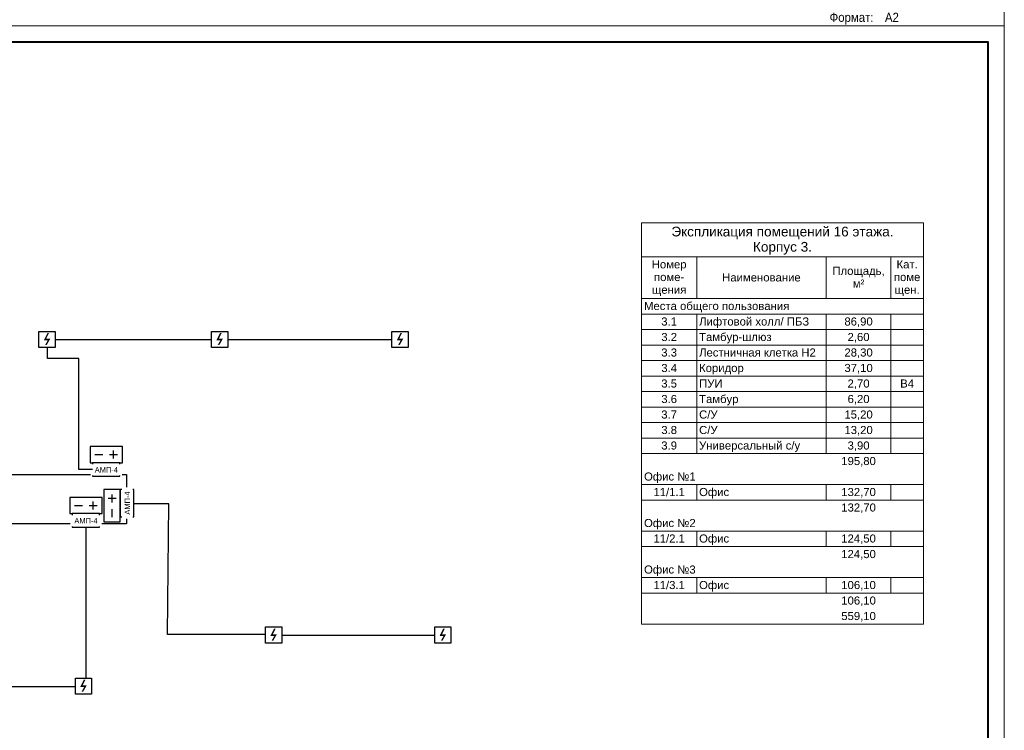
# Model space of a CAD drawing. Header units: millimetres. Extents: x -195178 to 1761886, y 140622 to 301105.
# Tile 87 of 131: x 860243 to 890651, y 202531 to 224498. Entities that reach past the tile are written whole.
import ezdxf

# ---------------------------------------------------------------- set-up
doc = ezdxf.new("R2010")
doc.units = ezdxf.units.MM
doc.set_wipeout_variables(frame=1)
for name, color, linetype, lineweight in [('A-010-M_LINE-T', 7, 'Continuous', 18), ('RC-Извещатели_пожарные', 1, 'Continuous', 30), ('Z-000-P_SCHED', 7, 'Continuous', 20), ('Рамка', 7, 'Continuous', 18), ('СС-011-ПОЖ-СИГНАЛИЗАЦИЯ', 1, 'Continuous', 30), ('УГО АПС и АПЗ$0$_АПС_Оборудование', 1, 'Continuous', 30)]:
    doc.layers.add(name, color=color, linetype=linetype, lineweight=lineweight)
doc.layers.add('АПС', color=5, linetype='Continuous')
doc.layers.add('формат', color=250, linetype='Continuous')
doc.styles.add('Arial', font='arial.ttf', dxfattribs={"width": 0.9, "height": 700})
doc.styles.add('Arial_2', font='arial.ttf', dxfattribs={"width": 0.9, "height": 400})
doc.styles.add('Arial_4', font='arial.ttf', dxfattribs={"height": 3})
doc.styles.add('Arial_5', font='arial.ttf', dxfattribs={"height": 2.5})
doc.styles.add('УГО АПС и АПЗ$0$Reserve SS', font='arial.ttf', dxfattribs={"height": 2.5})

# ---------------------------------------------------------------- blocks, each defined once
blk = doc.blocks.new('*U29')
at = {"color": 0, "lineweight": 0}
blk.add_lwpolyline([(-594, 0), (0, 0), (0, 420), (-594, 420)], close=True, dxfattribs=at)
at = {"lineweight": 40}
blk.add_lwpolyline([(-574, 5), (-5, 5), (-5, 415), (-574, 415)], close=True, dxfattribs=at)
at = {"style": 'Arial', "width": 0.9}
blk.add_text('Формат:', height=2.8, dxfattribs=at).set_placement((-53.97, 1.25))
at = {"style": 'Arial', "width": 0.9, "flags": 8}
blk.add_attdef('FORMAT', (-36.87, 1.26), '', height=2.8, dxfattribs=at)
blk = doc.blocks.new('УГО АПС и АПЗ$0$Источник бесперебойного питания v4')
blk.add_wipeout([(0, 5), (10, 5), (10, 0), (0, 0)])
for p, q in [((2.75, 3.75), (2.75, 1.25)), ((4, 2.5), (1.5, 2.5)), ((8.5, 2.5), (6, 2.5))]:
    blk.add_line(p, q)
blk.add_lwpolyline([(0, 0), (10, 0), (10, 5), (0, 5)], close=True)
at = {"style": 'УГО АПС и АПЗ$0$Reserve SS', "flags": 8}
blk.add_attdef('КОЛИЧЕСТВО', (10.26, 5.28), '', height=2.5, dxfattribs=at)
blk = doc.blocks.new('АМП-4')
at = {"color": 1}
blk.add_wipeout([(349424, -74023), (349424, -73183), (349844, -73183), (349844, -74023)], dxfattribs=at)
at = {"layer": 'АПС', "color": 1, "lineweight": 30, "ltscale": 200}
blk.add_lwpolyline([(349424, -73183), (349424, -74023), (349844, -74023), (349844, -73183)], close=True, dxfattribs=at)
at = {"layer": 'АПС', "color": 0, "lineweight": 30, "ltscale": 200, "insert": (349645, -73599), "char_height": 168, "width": 801.95, "attachment_point": 5, "rotation": 90, "style": 'Arial_2', "bg_fill": 2}
blk.add_mtext('АМП-4', dxfattribs=at)
blk = doc.blocks.new('ИП 212-45')
blk.add_wipeout([(346277, -75580), (346277, -76080), (345777, -76080), (345777, -75580)]).dxf.layer = 'RC-Извещатели_пожарные'
blk.add_wipeout([(345777, -76080), (345777, -75580), (346277, -75580), (346277, -76080)]).dxf.layer = 'RC-Извещатели_пожарные'
at = {"layer": 'RC-Извещатели_пожарные'}
blk.add_hatch(color=0, dxfattribs=at).paths.add_polyline_path([(346128, -75805), (346014, -76005), (345964, -76005), (346050, -75855), (345927, -75855), (346039, -75630), (346089, -75630), (346002, -75805)])
at = {"layer": 'RC-Извещатели_пожарные', "color": 0, "ltscale": 30}
for p, q in [((345777, -75580), (346277, -75580)), ((345777, -76080), (345777, -75580)), ((346277, -75580), (346277, -76080)), ((346277, -76080), (345777, -76080))]:
    blk.add_line(p, q, dxfattribs=at)

msp = doc.modelspace()

# ---------------------------------------------------------------- linework, layer by layer
at = {"layer": 'A-010-M_LINE-T'}
for p, q in [((879450, 218223), (879450, 217165)), ((888150, 218223), (879450, 218223)), ((888150, 217165), (888150, 218223)), ((879450, 217165), (879450, 205815)), ((879450, 217165), (888150, 217165)), ((881150, 217165), (881150, 215878)), ((885150, 217165), (885150, 215878)), ((887150, 217165), (887150, 215878)), ((888150, 217165), (888150, 205815)), ((881150, 215878), (879450, 215878)), ((885150, 215878), (881150, 215878)), ((887150, 215878), (885150, 215878)), ((888150, 215878), (887150, 215878)), ((881150, 215398), (879450, 215398)), ((885150, 215398), (881150, 215398)), ((881150, 215398), (881150, 214919)), ((887150, 215398), (885150, 215398)), ((885150, 215398), (885150, 214919)), ((888150, 215398), (887150, 215398)), ((887150, 215398), (887150, 214919)), ((881150, 214919), (879450, 214919)), ((885150, 214919), (881150, 214919)), ((881150, 214919), (881150, 214440)), ((887150, 214919), (885150, 214919)), ((885150, 214919), (885150, 214440)), ((888150, 214919), (887150, 214919)), ((887150, 214919), (887150, 214440)), ((881150, 214440), (879450, 214440)), ((885150, 214440), (881150, 214440)), ((881150, 214440), (881150, 213961)), ((887150, 214440), (885150, 214440)), ((885150, 214440), (885150, 213961)), ((888150, 214440), (887150, 214440)), ((887150, 214440), (887150, 213961)), ((881150, 213961), (879450, 213961)), ((885150, 213961), (881150, 213961)), ((881150, 213961), (881150, 213482)), ((887150, 213961), (885150, 213961)), ((885150, 213961), (885150, 213482)), ((888150, 213961), (887150, 213961)), ((887150, 213961), (887150, 213482)), ((881150, 213482), (879450, 213482)), ((885150, 213482), (881150, 213482)), ((881150, 213482), (881150, 213003)), ((887150, 213482), (885150, 213482)), ((885150, 213482), (885150, 213003)), ((888150, 213482), (887150, 213482)), ((887150, 213482), (887150, 213003)), ((881150, 213003), (879450, 213003)), ((885150, 213003), (881150, 213003)), ((881150, 213003), (881150, 212523)), ((887150, 213003), (885150, 213003)), ((885150, 213003), (885150, 212523)), ((888150, 213003), (887150, 213003)), ((887150, 213003), (887150, 212523)), ((881150, 212523), (879450, 212523)), ((885150, 212523), (881150, 212523)), ((881150, 212523), (881150, 212044)), ((887150, 212523), (885150, 212523)), ((885150, 212523), (885150, 212044)), ((888150, 212523), (887150, 212523)), ((887150, 212523), (887150, 212044)), ((881150, 212044), (879450, 212044)), ((885150, 212044), (881150, 212044)), ((881150, 212044), (881150, 211565)), ((887150, 212044), (885150, 212044)), ((885150, 212044), (885150, 211565)), ((888150, 212044), (887150, 212044)), ((887150, 212044), (887150, 211565)), ((881150, 211565), (879450, 211565)), ((885150, 211565), (881150, 211565)), ((881150, 211565), (881150, 211086)), ((887150, 211565), (885150, 211565)), ((885150, 211565), (885150, 211086)), ((888150, 211565), (887150, 211565)), ((887150, 211565), (887150, 211086)), ((881150, 211086), (879450, 211086)), ((885150, 211086), (881150, 211086)), ((887150, 211086), (885150, 211086)), ((888150, 211086), (887150, 211086)), ((881150, 210127), (879450, 210127)), ((885150, 210127), (881150, 210127)), ((881150, 210127), (881150, 209648)), ((887150, 210127), (885150, 210127)), ((885150, 210127), (885150, 209648)), ((888150, 210127), (887150, 210127)), ((887150, 210127), (887150, 209648)), ((881150, 209648), (879450, 209648)), ((885150, 209648), (881150, 209648)), ((887150, 209648), (885150, 209648)), ((888150, 209648), (887150, 209648)), ((881150, 208690), (879450, 208690)), ((885150, 208690), (881150, 208690)), ((881150, 208690), (881150, 208211)), ((887150, 208690), (885150, 208690)), ((885150, 208690), (885150, 208211)), ((888150, 208690), (887150, 208690)), ((887150, 208690), (887150, 208211)), ((881150, 208211), (879450, 208211)), ((885150, 208211), (881150, 208211)), ((887150, 208211), (885150, 208211)), ((888150, 208211), (887150, 208211)), ((881150, 207252), (879450, 207252)), ((885150, 207252), (881150, 207252)), ((881150, 207252), (881150, 206773)), ((887150, 207252), (885150, 207252)), ((885150, 207252), (885150, 206773)), ((888150, 207252), (887150, 207252)), ((887150, 207252), (887150, 206773)), ((881150, 206773), (879450, 206773)), ((885150, 206773), (881150, 206773)), ((887150, 206773), (885150, 206773)), ((888150, 206773), (887150, 206773)), ((888150, 205815), (879450, 205815))]:
    msp.add_line(p, q, dxfattribs=at)
at = {"layer": 'Рамка'}
msp.add_lwpolyline([(833251, 182805), (890151, 182805), (890151, 223805), (833251, 223805)], close=True, dxfattribs=at)
at = {"layer": 'СС-011-ПОЖ-СИГНАЛИЗАЦИЯ', "lineweight": 30, "ltscale": 100}
for points in [[(861337, 214613), (871740, 214613)], [(859588, 210441), (863541, 210441), (863541, 208915), (857428, 208915)], [(862286, 208810), (862286, 203873), (857310, 203873), (857310, 202953)]]:
    msp.add_lwpolyline(points, dxfattribs=at)

# ---------------------------------------------------------------- block references
at = {"layer": 'формат', "xscale": 100, "yscale": 100, "zscale": 100}
msp.add_blockref('*U29', (890651, 224305), dxfattribs=at).add_auto_attribs({'FORMAT': 'А2'})
msp.add_blockref('*U29', (890651, 182305), dxfattribs=at)

# ---------------------------------------------------------------- texts
at = {"layer": 'Z-000-P_SCHED', "line_spacing_factor": 0.941778}
for s, insert, char_height, width, attachment_point, style in [('Экспликация помещений 16 этажа. \\PКорпус 3.', (883800, 218098), 300, 9945.56, 2, 'Arial_4'), ('Номер\\Pпоме-\\Pщения', (880300, 217060), 250, 1285.52, 2, 'Arial_5'), ('Площадь,\\Pм\\fArial|b0|i0|c238|p34|;²', (886150, 216858), 250, 1925.21, 2, 'Arial_5'), ('Кат.\\Pпоме\\Pщен.', (887650, 217060), 250, 979.44, 2, 'Arial_5'), ('Наименование', (883150, 216656), 250, 2895.47, 2, 'Arial_5'), ('Места общего пользования', (879525, 215772), 250, 5356.32, 1, 'Arial_5'), ('3.1', (880300, 215293), 250, 581.54, 2, 'Arial_5'), ('Лифтовой холл/ ПБЗ', (881225, 215293), 250, 4052.44, 1, 'Arial_5'), ('86,90', (886150, 215293), 250, 1046.78, 2, 'Arial_5'), ('3.2', (880300, 214814), 250, 581.54, 2, 'Arial_5'), ('Тамбур-шлюз', (881225, 214814), 250, 2659.79, 1, 'Arial_5'), ('2,60', (886150, 214814), 250, 1046.78, 2, 'Arial_5'), ('3.3', (880300, 214335), 250, 581.54, 2, 'Arial_5'), ('Лестничная клетка Н2', (881225, 214335), 250, 4300.36, 1, 'Arial_5'), ('28,30', (886150, 214335), 250, 1046.78, 2, 'Arial_5'), ('3.4', (880300, 213856), 250, 581.54, 2, 'Arial_5'), ('Коридор', (881225, 213856), 250, 4300.36, 1, 'Arial_5'), ('37,10', (886150, 213856), 250, 1046.78, 2, 'Arial_5'), ('3.5', (880300, 213376), 250, 581.54, 2, 'Arial_5'), ('ПУИ', (881225, 213376), 250, 863.13, 1, 'Arial_5'), ('2,70', (886150, 213376), 250, 814.16, 2, 'Arial_5'), ('B4', (887650, 213376), 250, 511.15, 2, 'Arial_5'), ('3.6', (880300, 212897), 250, 581.54, 2, 'Arial_5'), ('Тамбур', (881225, 212897), 250, 1444.68, 1, 'Arial_5'), ('6,20', (886150, 212897), 250, 814.16, 2, 'Arial_5'), ('3.7', (880300, 212418), 250, 581.54, 2, 'Arial_5'), ('С/У', (881225, 212418), 250, 679.49, 1, 'Arial_5'), ('15,20', (886150, 212418), 250, 814.16, 2, 'Arial_5'), ('С/У', (881225, 211939), 250, 2494.51, 1, 'Arial_5'), ('3.8', (880300, 211939), 250, 581.54, 2, 'Arial_5'), ('13,20', (886150, 211939), 250, 814.16, 2, 'Arial_5'), ('3.9', (880300, 211460), 250, 581.54, 2, 'Arial_5'), ('Универсальный с/у', (881225, 211460), 250, 3712.69, 1, 'Arial_5'), ('3,90', (886150, 211460), 250, 814.16, 2, 'Arial_5'), ('195,80', (886150, 210980), 250, 1279.39, 2, 'Arial_5'), ('Офис №1', (879525, 210501), 250, 1903.79, 1, 'Arial_5'), ('11/1.1', (880300, 210022), 250, 1163.09, 2, 'Arial_5'), ('Офис', (881225, 210022), 250, 1107.99, 1, 'Arial_5'), ('132,70', (886150, 210022), 250, 1279.39, 2, 'Arial_5'), ('132,70', (886150, 209543), 250, 1279.39, 2, 'Arial_5'), ('Офис №2', (879525, 209064), 250, 1903.79, 1, 'Arial_5'), ('11/2.1', (880300, 208585), 250, 1163.09, 2, 'Arial_5'), ('Офис', (881225, 208585), 250, 1107.99, 1, 'Arial_5'), ('124,50', (886150, 208585), 250, 1279.39, 2, 'Arial_5'), ('124,50', (886150, 208105), 250, 1279.39, 2, 'Arial_5'), ('Офис №3', (879525, 207626), 250, 1903.79, 1, 'Arial_5'), ('11/3.1', (880300, 207147), 250, 1163.09, 2, 'Arial_5'), ('Офис', (881225, 207147), 250, 1107.99, 1, 'Arial_5'), ('106,10', (886150, 207147), 250, 1046.78, 2, 'Arial_5'), ('106,10', (886150, 206668), 250, 1046.78, 2, 'Arial_5'), ('559,10', (886150, 206189), 250, 1279.39, 2, 'Arial_5')]:
    msp.add_mtext(s, dxfattribs=dict(at, insert=insert, char_height=char_height, width=width, attachment_point=attachment_point, style=style))

# ---------------------------------------------------------------- next in the draw order: block references
at = {"layer": 'СС-011-ПОЖ-СИГНАЛИЗАЦИЯ', "color": 0, "lineweight": 30}
for p in [(515061, 290443), (520392, 290443), (525963, 290443), (522058, 281305), (527285, 281305), (516186, 279727)]:
    msp.add_blockref('ИП 212-45', p, dxfattribs=at)
at = {"layer": 'УГО АПС и АПЗ$0$_АПС_Оборудование', "color": 252, "xscale": 100, "yscale": 100, "zscale": 100}
for p, rotation in [((863415, 211303), 180), ((862846, 209972), 269.9999999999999)]:
    msp.add_blockref('УГО АПС и АПЗ$0$Источник бесперебойного питания v4', p, dxfattribs=dict(at, rotation=rotation))

# ---------------------------------------------------------------- next in the draw order: linework, layer by layer
at = {"layer": 'СС-011-ПОЖ-СИГНАЛИЗАЦИЯ', "lineweight": 30, "ltscale": 100}
msp.add_lwpolyline([(868335, 205474), (873062, 205474)], dxfattribs=at)

# ---------------------------------------------------------------- next in the draw order: block references
at = {"layer": 'СС-011-ПОЖ-СИГНАЛИЗАЦИЯ', "lineweight": 30, "rotation": 270}
msp.add_blockref('АМП-4', (936518, 560227), dxfattribs=at)
at = {"layer": 'СС-011-ПОЖ-СИГНАЛИЗАЦИЯ', "lineweight": 30}
msp.add_blockref('АМП-4', (513922, 283155), dxfattribs=at)
at = {"layer": 'УГО АПС и АПЗ$0$_АПС_Оборудование', "color": 252, "xscale": 100, "yscale": 100, "zscale": 100, "rotation": 180}
msp.add_blockref('УГО АПС и АПЗ$0$Источник бесперебойного питания v4', (862786, 209730), dxfattribs=at)

# ---------------------------------------------------------------- next in the draw order: linework, layer by layer
at = {"layer": 'СС-011-ПОЖ-СИГНАЛИЗАЦИЯ', "lineweight": 30, "ltscale": 100}
for points in [[(862495, 210593), (862066, 210593), (862066, 214026), (861101, 214026), (861101, 214363)], [(867830, 205488), (864812, 205488), (864844, 209534), (863766, 209534)]]:
    msp.add_lwpolyline(points, dxfattribs=at)

# ---------------------------------------------------------------- next in the draw order: block references
at = {"layer": 'СС-011-ПОЖ-СИГНАЛИЗАЦИЯ', "lineweight": 30, "rotation": 270}
msp.add_blockref('АМП-4', (935889, 558654), dxfattribs=at)

doc.saveas('drawing.dxf')
